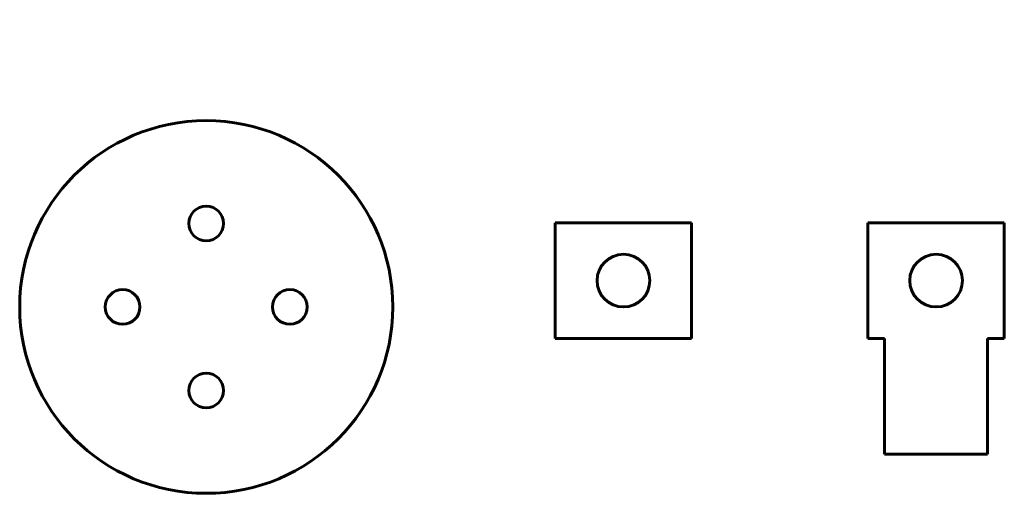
# Model space of a CAD drawing. Header units: millimetres. Extents: x -406 to 360, y -241 to 128.
import ezdxf

# ---------------------------------------------------------------- set-up
doc = ezdxf.new("R2010")
doc.units = ezdxf.units.MM
doc.linetypes.add('K5LT_BASIC', pattern=[0])

msp = doc.modelspace()

# ---------------------------------------------------------------- linework, layer by layer
at = {"color": 5, "linetype": 'K5LT_BASIC', "lineweight": 60, "true_color": 0x0000ff}
for p, q in [((10.58, -30.16), (116.58, -30.16)), ((10.58, -30.16), (10.58, -120.16)), ((116.58, -30.16), (116.58, -120.16)), ((253.58, -30.16), (359.58, -30.16)), ((253.58, -30.16), (253.58, -120.16)), ((359.58, -30.16), (359.58, -120.16)), ((10.58, -120.16), (116.58, -120.16)), ((253.58, -120.16), (266.58, -120.16)), ((266.58, -210.16), (266.58, -120.16)), ((346.58, -210.16), (346.58, -120.16)), ((346.58, -120.16), (359.58, -120.16)), ((306.58, -210.16), (266.58, -210.16)), ((306.58, -210.16), (346.58, -210.16))]:
    msp.add_line(p, q, dxfattribs=at)
for centre, radius in [((-260.71, -95.66), 145), ((-260.71, -30.66), 13.5), ((63.58, -75.16), 20.5), ((306.58, -75.16), 20.5), ((-325.71, -95.66), 13.5), ((-195.71, -95.66), 13.5), ((-260.71, -160.66), 13.5)]:
    msp.add_circle(centre, radius, dxfattribs=at)

doc.saveas('drawing.dxf')
